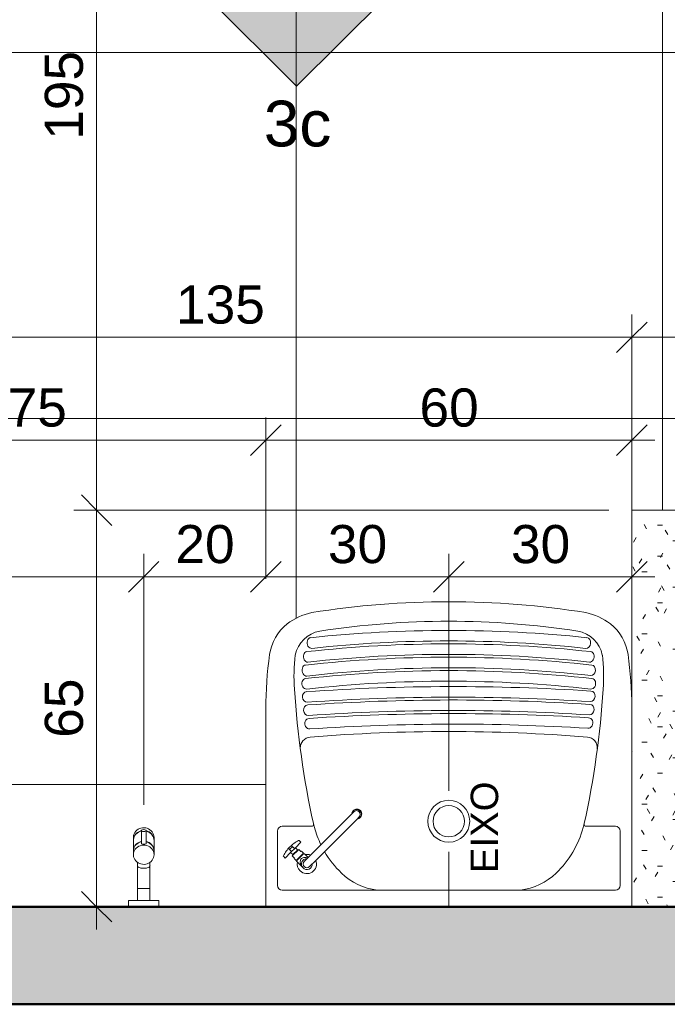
# Model space of a CAD drawing. Header units: metres. Extents: x -9 to 22, y -18.3 to 9.4.
# Tile 3 of 66: x -7.8 to -6.8, y -18.2 to -16.6. Entities that reach past the tile are written whole.
import ezdxf

# ---------------------------------------------------------------- set-up
doc = ezdxf.new("R2010")
doc.units = ezdxf.units.M
doc.linetypes.add('Projeção', pattern=[0.003969, 0.002381, -0.001587])
for name, color, linetype, lineweight in [('A-ANNO-DIMS', 7, 'Continuous', 9), ('A-ANNO-DIMS-25', 7, 'Continuous', 9), ('A-FLOR-OVHD', 7, 'Projeção', 5), ('A-FLOR-PATT', 7, 'Continuous', 5), ('A-WALL-PATT', 7, 'Continuous', 5), ('G-ANNO-SYMB', 7, 'Continuous', 9), ('G-ANNO-TEXT', 7, 'Continuous', 9), ('I-WALL', 7, 'Continuous', 5), ('P-SANR-FIXT', 7, 'Continuous', 5), ('Q-CASE', 7, 'Continuous', 5)]:
    doc.layers.add(name, color=color, linetype=linetype, lineweight=lineweight)
doc.styles.add('Arial_1', font='arial.ttf', dxfattribs={"height": 0.075})
doc.styles.add('Arial_2', font='arial.ttf', dxfattribs={"height": 0.0625})
doc.styles.add('Arial_4', font='arial.ttf', dxfattribs={"height": 0.045})
doc.dimstyles.new('Com_linha__ref__contínua__-_Cor_Vermelha_Arial_2_5mm', dxfattribs={"dimscale": 0.3048, "dimtxt": 0.063766, "dimasz": 0.164042, "dimexe": 0.123031, "dimexo": 0.123031, "dimgap": 0.012303, "dimtad": 1, "dimdec": 1, "dimlfac": 100, "dimrnd": 0.1, "dimdsep": 46, "dimtxsty": 'Arial_2', "dimblk1": 'OBLIQUE', "dimblk2": 'OBLIQUE', "dimsah": 1, "dimcen": 0.09, "dimdle": 0.123031, "dimazin": 0, "dimtfac": 1, "dimtdec": 4, "dimtix": 1, "dimtmove": 0, "dimatfit": 3, "dimfxl": 1, "dimtvp": 1, "dimtolj": 1, "dimtzin": 0, "dimarcsym": 2})
doc.dimstyles.new('Com_linha__ref__contínua__-_Cor_Vermelha_Arial_2_5mm_1', dxfattribs={"dimscale": 0.3048, "dimtxt": 0.063766, "dimasz": 0.164042, "dimexe": 0.123031, "dimexo": 0.123031, "dimgap": 0.012303, "dimtad": 1, "dimdec": 1, "dimlfac": 100, "dimrnd": 0.1, "dimdsep": 46, "dimtxsty": 'Arial_2', "dimblk1": 'OBLIQUE', "dimblk2": 'OBLIQUE', "dimsah": 1, "dimcen": 0.09, "dimdle": 0.123031, "dimazin": 0, "dimtfac": 1, "dimtdec": 4, "dimtix": 1, "dimtmove": 2, "dimatfit": 3, "dimfxl": 1, "dimtvp": 1, "dimtolj": 1, "dimtzin": 0, "dimarcsym": 2})

# ---------------------------------------------------------------- blocks, each defined once
blk = doc.blocks.new('TAMPO DO ABRIGO GLP EM GRANITO CINZA ANDORINHA - TAMPO DO ABRIGO GLP EM GRANITO CINZA ANDORINHA-1861549-ELEV_3')
at = {"layer": 'Q-CASE', "true_color": 0xa7a7a7}
h = blk.add_hatch(dxfattribs=at)
h.set_pattern_fill('FP_2', color=253, style=0, pattern_type=2)
h.set_pattern_definition([(0, (0, 0), (0.1016, 0.0254), [0.00838, -0.06782, 0.00838, -0.06782, -0.4064]), (0, (0, 0), (0.1016, 0.0254), [-0.1524, 0.00838, -0.14402, 0.00838, -0.06782, -0.1778]), (0, (0, 0), (0.1016, 0.0254), [-0.381, 0.00838, -0.04242, 0.00838, -0.11862]), (120, (0.0381, 0.0127), (-0.072797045, 0.07528818), [0.00838, -0.06782, 0.00838, -0.06782, -0.4064]), (120, (0.0381, 0.0127), (-0.072797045, 0.07528818), [-0.1524, 0.00838, -0.14402, 0.00838, -0.06782, -0.1778]), (120, (0.0381, 0.0127), (-0.072797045, 0.07528818), [-0.381, 0.00838, -0.04242, 0.00838, -0.11862]), (240, (0.0508, 0.0635), (-0.028802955, -0.10068818), [0.00838, -0.06782, 0.00838, -0.06782, -0.4064]), (240, (0.0508, 0.0635), (-0.028802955, -0.10068818), [-0.1524, 0.00838, -0.14402, 0.00838, -0.06782, -0.1778]), (240, (0.0508, 0.0635), (-0.028802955, -0.10068818), [-0.381, 0.00838, -0.04242, 0.00838, -0.11862])])
h.paths.add_polyline_path([(-6.627, -18.075), (-6.1736, -18.075), (-6.1736, -17.875), (-6.2136, -17.875), (-6.2136, -17.425), (-6.8237, -17.425), (-6.8237, -18.075)])
at = {"layer": 'Q-CASE'}
for p, q in [((-6.2136, -17.425), (-6.8237, -17.425)), ((-6.8237, -17.425), (-6.8237, -18.075))]:
    blk.add_line(p, q, dxfattribs=at)
blk = doc.blocks.new('TORNEIRA ESFÉRICA PARA MÁQUINA DE LAVAR ROUPA - 1153_C_LNK_Cromado-1957128-ELEV_3')
at = {"layer": 'P-SANR-FIXT'}
for p, q in [((-7.6349, -17.9496), (-7.6367, -17.9514)), ((-7.6329, -17.9481), (-7.6349, -17.9496)), ((-7.6306, -17.947), (-7.6329, -17.9481)), ((-7.6281, -17.9462), (-7.6306, -17.947)), ((-7.6256, -17.9457), (-7.6281, -17.9462)), ((-7.623, -17.9456), (-7.6256, -17.9457)), ((-7.6204, -17.9459), (-7.623, -17.9456)), ((-7.6179, -17.9465), (-7.6204, -17.9459)), ((-7.6155, -17.9475), (-7.6179, -17.9465)), ((-7.6133, -17.9488), (-7.6155, -17.9475)), ((-7.6113, -17.9504), (-7.6133, -17.9488)), ((-7.6405, -17.9602), (-7.6406, -17.9614)), ((-7.6406, -17.9614), (-7.6406, -17.966)), ((-7.6406, -17.966), (-7.6404, -17.9636)), ((-7.6405, -17.9648), (-7.6406, -17.9665)), ((-7.6402, -17.9578), (-7.6405, -17.9602)), ((-7.64, -17.9625), (-7.6405, -17.9648)), ((-7.6404, -17.9636), (-7.6398, -17.9613)), ((-7.6394, -17.9555), (-7.6402, -17.9578)), ((-7.6391, -17.9602), (-7.64, -17.9625)), ((-7.6398, -17.9613), (-7.6388, -17.959)), ((-7.6382, -17.9533), (-7.6394, -17.9555)), ((-7.6379, -17.958), (-7.6391, -17.9602)), ((-7.6388, -17.959), (-7.6375, -17.957)), ((-7.6367, -17.9514), (-7.6382, -17.9533)), ((-7.6363, -17.9561), (-7.6379, -17.958)), ((-7.6375, -17.957), (-7.6358, -17.9551)), ((-7.6345, -17.9544), (-7.6363, -17.9561)), ((-7.6358, -17.9551), (-7.6339, -17.9535)), ((-7.6323, -17.953), (-7.6345, -17.9544)), ((-7.6339, -17.9535), (-7.6317, -17.9522)), ((-7.63, -17.9519), (-7.6323, -17.953)), ((-7.6317, -17.9522), (-7.6293, -17.9512)), ((-7.6275, -17.9512), (-7.63, -17.9519)), ((-7.6293, -17.9512), (-7.6275, -17.9507)), ((-7.6275, -17.9504), (-7.6275, -17.9715)), ((-7.6196, -17.9715), (-7.6196, -17.9501)), ((-7.6196, -17.9507), (-7.6172, -17.9514)), ((-7.6179, -17.9517), (-7.6196, -17.9512)), ((-7.6155, -17.9527), (-7.6179, -17.9517)), ((-7.6172, -17.9514), (-7.6148, -17.9525)), ((-7.6133, -17.954), (-7.6155, -17.9527)), ((-7.6148, -17.9525), (-7.6127, -17.9539)), ((-7.6113, -17.9556), (-7.6133, -17.954)), ((-7.6127, -17.9539), (-7.6108, -17.9556)), ((-7.6097, -17.9523), (-7.6113, -17.9504)), ((-7.6097, -17.9575), (-7.6113, -17.9556)), ((-7.6108, -17.9556), (-7.6093, -17.9575)), ((-7.6084, -17.9544), (-7.6097, -17.9523)), ((-7.6084, -17.9595), (-7.6097, -17.9575)), ((-7.6093, -17.9575), (-7.608, -17.9597)), ((-7.6074, -17.9566), (-7.6084, -17.9544)), ((-7.6074, -17.9618), (-7.6084, -17.9595)), ((-7.608, -17.9597), (-7.6072, -17.962)), ((-7.6068, -17.959), (-7.6074, -17.9566)), ((-7.6068, -17.9641), (-7.6074, -17.9618)), ((-7.6072, -17.962), (-7.6067, -17.9643)), ((-7.6066, -17.9614), (-7.6068, -17.959)), ((-7.6066, -17.9665), (-7.6068, -17.9641)), ((-7.6067, -17.9643), (-7.6066, -17.966)), ((-7.6066, -17.966), (-7.6066, -17.9614)), ((-7.6406, -17.9665), (-7.6406, -17.9835)), ((-7.6406, -17.9835), (-7.6404, -17.9811)), ((-7.6405, -17.9821), (-7.6406, -17.9838)), ((-7.64, -17.9798), (-7.6405, -17.9821)), ((-7.6404, -17.9811), (-7.6398, -17.9787)), ((-7.6391, -17.9775), (-7.64, -17.9798)), ((-7.6398, -17.9787), (-7.6388, -17.9765)), ((-7.6379, -17.9753), (-7.6391, -17.9775)), ((-7.6388, -17.9765), (-7.6375, -17.9744)), ((-7.6375, -17.9807), (-7.6388, -17.9828)), ((-7.6363, -17.9734), (-7.6379, -17.9753)), ((-7.6375, -17.9744), (-7.6358, -17.9725)), ((-7.6358, -17.9789), (-7.6375, -17.9807)), ((-7.6345, -17.9717), (-7.6363, -17.9734)), ((-7.6358, -17.9725), (-7.6339, -17.9709)), ((-7.6339, -17.9773), (-7.6358, -17.9789)), ((-7.6323, -17.9703), (-7.6345, -17.9717)), ((-7.6339, -17.9709), (-7.6317, -17.9696)), ((-7.6317, -17.976), (-7.6339, -17.9773)), ((-7.63, -17.9693), (-7.6323, -17.9703)), ((-7.6317, -17.9696), (-7.6293, -17.9686)), ((-7.6293, -17.975), (-7.6317, -17.976)), ((-7.6275, -17.9685), (-7.63, -17.9693)), ((-7.6293, -17.9686), (-7.6275, -17.9681)), ((-7.6268, -17.9743), (-7.6293, -17.975)), ((-7.6236, -17.9741), (-7.6268, -17.9743)), ((-7.621, -17.9742), (-7.6236, -17.9741)), ((-7.6185, -17.9748), (-7.621, -17.9742)), ((-7.6196, -17.9681), (-7.6172, -17.9689)), ((-7.6179, -17.969), (-7.6196, -17.9685)), ((-7.616, -17.9757), (-7.6185, -17.9748)), ((-7.6155, -17.97), (-7.6179, -17.969)), ((-7.6172, -17.9689), (-7.6148, -17.97)), ((-7.6138, -17.9769), (-7.616, -17.9757)), ((-7.6133, -17.9713), (-7.6155, -17.97)), ((-7.6148, -17.97), (-7.6127, -17.9714)), ((-7.6118, -17.9785), (-7.6138, -17.9769)), ((-7.6113, -17.9729), (-7.6133, -17.9713)), ((-7.6127, -17.9714), (-7.6108, -17.973)), ((-7.6101, -17.9803), (-7.6118, -17.9785)), ((-7.6097, -17.9748), (-7.6113, -17.9729)), ((-7.6108, -17.973), (-7.6093, -17.975)), ((-7.6086, -17.9823), (-7.6101, -17.9803)), ((-7.6084, -17.9768), (-7.6097, -17.9748)), ((-7.6093, -17.975), (-7.608, -17.9771)), ((-7.6074, -17.9791), (-7.6084, -17.9768)), ((-7.608, -17.9771), (-7.6072, -17.9794)), ((-7.6068, -17.9814), (-7.6074, -17.9791)), ((-7.6072, -17.9794), (-7.6067, -17.9818)), ((-7.6066, -17.9838), (-7.6068, -17.9814)), ((-7.6067, -17.9818), (-7.6066, -17.9835)), ((-7.6066, -17.9835), (-7.6066, -17.9665)), ((-7.6406, -17.9838), (-7.6406, -17.9898)), ((-7.6404, -17.9874), (-7.6406, -17.9898)), ((-7.6406, -17.9898), (-7.6405, -17.991)), ((-7.6405, -17.991), (-7.6402, -17.9934)), ((-7.6398, -17.9851), (-7.6404, -17.9874)), ((-7.6402, -17.9934), (-7.6394, -17.9957)), ((-7.6388, -17.9828), (-7.6398, -17.9851)), ((-7.6394, -17.9957), (-7.6382, -17.9978)), ((-7.6382, -17.9978), (-7.6367, -17.9998)), ((-7.6097, -17.9989), (-7.6084, -17.9968)), ((-7.6076, -17.9845), (-7.6086, -17.9823)), ((-7.6084, -17.9968), (-7.6074, -17.9946)), ((-7.6069, -17.9868), (-7.6076, -17.9845)), ((-7.6074, -17.9946), (-7.6068, -17.9922)), ((-7.6066, -17.9892), (-7.6069, -17.9868)), ((-7.6068, -17.9922), (-7.6066, -17.9898)), ((-7.6066, -17.9898), (-7.6066, -17.9838)), ((-7.6367, -17.9998), (-7.6349, -18.0016)), ((-7.6349, -18.0016), (-7.6329, -18.003)), ((-7.6339, -18.0024), (-7.6339, -18.0082)), ((-7.6339, -18.0082), (-7.6339, -18.045)), ((-7.6329, -18.003), (-7.6306, -18.0042)), ((-7.6306, -18.0042), (-7.6281, -18.005)), ((-7.6281, -18.005), (-7.6256, -18.0055)), ((-7.6256, -18.0055), (-7.623, -18.0056)), ((-7.623, -18.0056), (-7.6204, -18.0053)), ((-7.6204, -18.0053), (-7.6179, -18.0047)), ((-7.6179, -18.0047), (-7.6155, -18.0037)), ((-7.6155, -18.0037), (-7.6133, -18.0024)), ((-7.6133, -18.0024), (-7.6113, -18.0008)), ((-7.6133, -18.0082), (-7.6133, -18.0024)), ((-7.6133, -18.045), (-7.6133, -18.0082)), ((-7.6113, -18.0008), (-7.6097, -17.9989)), ((-7.6339, -18.045), (-7.6236, -18.045)), ((-7.6339, -18.045), (-7.6339, -18.065)), ((-7.6236, -18.045), (-7.6133, -18.045)), ((-7.6133, -18.045), (-7.6133, -18.065)), ((-7.6486, -18.065), (-7.6486, -18.075)), ((-7.5986, -18.065), (-7.6486, -18.065)), ((-7.5986, -18.075), (-7.5986, -18.065))]:
    blk.add_line(p, q, dxfattribs=at)
for centre, radius, start, end in [((-7.6268, -17.9715), 0.00069, 180, 270), ((-7.6236, -17.9575), 0.015, 257.45, 282.55), ((-7.6203, -17.9715), 0.000686, 270, 0), ((-7.6319, -18.008), 0.00201, 184.3552, 225.6448), ((-7.6296, -18.0057), 0.00531, 225.6448, 244.3552), ((-7.6279, -18.0033), 0.00815, 240.9626, 259.0374), ((-7.6259, -17.9996), 0.0123, 253.2912, 264.7836), ((-7.6236, -17.9866), 0.0254, 262.215, 277.785), ((-7.6213, -17.9996), 0.0123, 275.2164, 286.7088), ((-7.6193, -18.0033), 0.00815, 280.9626, 299.0374), ((-7.6176, -18.0057), 0.00531, 295.6448, 314.3552), ((-7.6153, -18.008), 0.00201, 314.3552, 355.6448)]:
    blk.add_arc(centre, radius, start, end, dxfattribs=at)
for major_axis, ratio in [((-0.00397, 0), 0.372577), ((0.00397, 0), 0.372557)]:
    blk.add_ellipse((-7.6236, -17.9502), major_axis=major_axis, ratio=ratio, start_param=4.712389, end_param=7.853982, dxfattribs=at)
blk = doc.blocks.new('TORNEIRA DE MESA_ BICA MÓVEL_ BICA ALTA - 1167_C34_Cromado CR10-2217854-ELEV_3')
at = {"layer": 'P-SANR-FIXT'}
for p, q in [((0.0362, -0.0918), (0.0321, -0.0918)), ((0.0321, -0.0918), (0.0321, -0.1045)), ((-0.0061, -0.1245), (-0.0061, -0.11)), ((0.0016, -0.1012), (0.0131, -0.1012)), ((0.0061, -0.1245), (0.0061, -0.11)), ((0.0156, -0.1012), (0.0131, -0.1012)), ((0.0156, -0.1023), (0.0156, -0.1012)), ((0.0164, -0.1023), (0.0156, -0.1023)), ((0.0156, -0.1023), (0.0156, -0.1177)), ((0.0212, -0.1014), (0.0164, -0.1014)), ((0.0164, -0.1014), (0.0164, -0.1023)), ((0.0164, -0.1177), (0.0164, -0.1023)), ((0.0212, -0.1025), (0.0212, -0.1014)), ((0.0264, -0.1025), (0.0212, -0.1025)), ((0.0264, -0.1056), (0.0264, -0.1025)), ((0.0272, -0.1056), (0.0264, -0.1056)), ((0.0264, -0.1056), (0.0264, -0.1144)), ((0.0321, -0.1045), (0.0272, -0.1046)), ((0.0272, -0.1046), (0.0272, -0.1056)), ((0.0272, -0.1144), (0.0272, -0.1056)), ((0.0321, -0.1045), (0.0321, -0.1155)), ((0.0393, -0.1065), (0.0321, -0.1065)), ((-0.0061, -0.1245), (-0.0061, -0.2204)), ((0.0131, -0.1188), (0.0061, -0.1188)), ((0.0061, -0.2204), (0.0061, -0.1245)), ((0.0131, -0.1188), (0.0156, -0.1188)), ((0.0156, -0.1188), (0.0156, -0.1177)), ((0.0156, -0.1177), (0.0164, -0.1177)), ((0.0164, -0.1177), (0.0164, -0.1186)), ((0.0164, -0.1186), (0.0212, -0.1186)), ((0.0212, -0.1186), (0.0212, -0.1175)), ((0.0212, -0.1175), (0.0264, -0.1175)), ((0.0264, -0.1175), (0.0264, -0.1144)), ((0.0264, -0.1144), (0.0272, -0.1144)), ((0.0272, -0.1144), (0.0272, -0.1154)), ((0.0272, -0.1154), (0.0321, -0.1155)), ((0.0395, -0.1135), (0.0321, -0.1135)), ((0.0321, -0.1155), (0.0321, -0.1283)), ((0.0321, -0.1283), (0.0362, -0.1283)), ((-0.0061, -0.2204), (-0.0061, -0.2251)), ((0.0061, -0.2204), (0.0061, -0.2251))]:
    blk.add_line(p, q, dxfattribs=at)
for centre, radius, start, end in [((0, -0.11), 0.0158, 90, 247.169), ((0, -0.11), 0.0158, 33.7501, 90), ((0.0362, -0.0925), 0.000702, 17.5666, 90), ((-0.0193, -0.11), 0.0588, 360, 17.5666), ((0, -0.11), 0.00894, 313.2171, 226.7829), ((0, -0.11), 0.00612, 0, 180), ((-0.0003, -0.1204), 0.0193, 70.6394, 84.83), ((0.0013, -0.1137), 0.0125, 42.7237, 67.2763), ((0.0043, -0.1093), 0.00827, 316.6245, 355.3755), ((0.0049, -0.1104), 0.00765, 3.2763, 42.7237), ((-0.0193, -0.11), 0.0561, 356.4132, 3.5868), ((-0.0193, -0.11), 0.0588, 342.4334, 360), ((0.0024, -0.1076), 0.0108, 290.089, 316.6245), ((0, -0.11), 0.0158, 292.831, 326.2499), ((0.0362, -0.1275), 0.000702, 270, 342.4334), ((0.0026, -0.2262), 0.0105, 146.3261, 180), ((0, -0.2252), 0.00788, 151.5421, 28.4579), ((0, -0.2251), 0.00612, 180, 360), ((-0.0026, -0.2262), 0.0105, 0.0199, 33.6739), ((0, -0.2262), 0.00788, 180, 0.0265)]:
    blk.add_arc(centre, radius, start, end, dxfattribs=at)
blk = doc.blocks.new('TANQUE EM MÁRMORE SINTÉTICO 34L E 1 BATEDOR - TQ_03_Branco Gelo GE17-2860659-ELEV_3')
at = {"layer": 'P-SANR-FIXT'}
for p, q in [((-7.4236, -17.7504), (-7.4236, -18.075)), ((-7.3966, -17.9432), (-7.3482, -17.9432)), ((-7.3456, -17.9384), (-7.3436, -17.9453)), ((-6.9016, -17.9384), (-6.9036, -17.9453)), ((-6.8506, -17.9432), (-6.8989, -17.9432)), ((-7.4044, -18.0401), (-7.4044, -17.951)), ((-6.8428, -18.0401), (-6.8428, -17.951)), ((-7.1405, -18.048), (-7.3966, -18.048)), ((-7.1405, -18.048), (-6.8506, -18.048))]:
    blk.add_line(p, q, dxfattribs=at)
for radius in [0.0343, 0.0258]:
    blk.add_circle((-7.1236, -17.9349), radius, dxfattribs=at)
for centre, radius, start, end in [((-7.1236, -19.0082), 1.4331, 80.9799, 99.0201), ((-7.327, -17.6908), 0.1003, 102.2355, 127.7645), ((-6.9202, -17.6908), 0.1003, 52.2355, 77.7645), ((-7.1236, -18.9971), 1.3901, 81.2492, 98.7508), ((-7.3416, -17.6719), 0.0764, 127.7645, 172.2355), ((-7.3263, -17.6724), 0.0499, 100.1279, 168.6267), ((-7.1236, -19.7863), 2.1642, 83.9937, 96.0051), ((-6.9209, -17.6724), 0.0499, 11.3733, 79.8721), ((-6.9055, -17.6719), 0.0764, 7.7645, 52.2355), ((-7.1236, -19.701), 2.0617, 83.7479, 96.2521), ((-7.1236, -19.7654), 2.1213, 83.7059, 96.2999), ((-6.7459, -17.7532), 0.6777, 172.2355, 179.7645), ((-7.0668, -17.6979), 0.3105, 173.4502, 183.7403), ((-7.1237, -19.8161), 2.1501, 83.7332, 96.2637), ((-7.1236, -19.7629), 2.1016, 83.6986, 96.3072), ((-7.1804, -17.6979), 0.3105, 356.2597, 6.5498), ((-7.5013, -17.7532), 0.6777, 0.4643, 7.7645), ((-7.1236, -19.8196), 2.1316, 83.6808, 96.3192), ((-7.1193, -19.7374), 2.0541, 83.6171, 96.6244), ((-7.1236, -19.8162), 2.1109, 83.6707, 96.3293), ((-5.8849, -17.6207), 1.4948, 183.7403, 192.2731), ((-7.1163, -21.1935), 3.4793, 86.281, 93.9619), ((-8.3622, -17.6207), 1.4948, 347.7269, 356.2597), ((-7.1163, -21.1985), 3.467, 86.2867, 93.9565), ((-7.1165, -21.1882), 3.4521, 86.2745, 93.9592), ((-7.1165, -21.2063), 3.4529, 86.2948, 93.9392), ((-7.1151, -21.311), 3.5526, 86.4408, 93.832), ((-7.1151, -21.3106), 3.5349, 86.4404, 93.8326), ((-7.1236, -20.6163), 2.8285, 85.3897, 94.6103), ((-7.3495, -17.8145), 0.0175, 94.6103, 182.4678), ((-6.8976, -17.8144), 0.0175, 353.7103, 85.3897), ((-7.3966, -17.951), 0.00783, 90, 180), ((-7.3482, -17.9403), 0.00296, 270, 10), ((-7.1893, -17.9044), 0.1596, 194.8299, 205.6093), ((-7.0578, -17.9044), 0.1596, 313.6719, 345.1701), ((-6.8989, -17.9403), 0.00296, 170, 270), ((-6.8506, -17.951), 0.00783, 0, 90), ((-7.1893, -17.9044), 0.1596, 210.1552, 226.3281), ((-7.227, -17.9439), 0.105, 226.3281, 262.3281), ((-7.0202, -17.9439), 0.105, 277.6719, 313.6719), ((-7.3966, -18.0401), 0.00783, 180, 270), ((-6.8506, -18.0401), 0.00783, 270, 0)]:
    blk.add_arc(centre, radius, start, end, dxfattribs=at)
for centre, major_axis, ratio, start_param, end_param in [((-7.3491, -17.6427), (-0.00097, 0.00883), 0.750062, 6.276734, 9.424778), ((-6.8981, -17.6427), (0.00097, 0.00883), 0.783449, 3.141593, 6.283185), ((-7.3554, -17.6654), (-0.00095, 0.00859), 0.741965, 6.28309, 9.424778), ((-6.892, -17.6654), (0.00095, 0.00859), 0.767158, 3.141593, 6.283282), ((-7.3573, -17.6879), (-0.001, 0.00909), 0.728793, 0, 3.150789), ((-6.8899, -17.6874), (0.00096, 0.00859), 0.767499, 3.141593, 6.283185), ((-7.3573, -17.7096), (-0.00095, 0.00859), 0.827595, 6.28304, 9.424778), ((-6.8899, -17.7096), (0.00095, 0.00859), 0.807213, 3.141593, 6.283327), ((-7.3561, -17.7311), (-0.0006, 0.00862), 0.855959, 0.00008, 3.141593), ((-6.8912, -17.7301), (0.00056, 0.00862), 0.861674, 3.141593, 6.2831), ((-7.3543, -17.7529), (-0.00059, 0.00862), 0.852872, 0.000298, 3.141593), ((-6.8928, -17.752), (0.00056, 0.00862), 0.850353, 3.141593, 6.282885), ((-7.3519, -17.775), (-0.00058, 0.00862), 0.893867, 6.283177, 9.424778), ((-6.8951, -17.7739), (0.00054, 0.00862), 0.881661, 3.141593, 6.283191)]:
    blk.add_ellipse(centre, major_axis=major_axis, ratio=ratio, start_param=start_param, end_param=end_param, dxfattribs=at)
blk = doc.blocks.new('DIMBLOCK13-ELEV_3')
at = {"layer": 'A-ANNO-DIMS-25', "color": 242, "true_color": 0xbd2b2e, "transparency": 16777216}
for p, q in [((-8.1736, -17.5342), (-8.1736, -17.4967)), ((-7.6236, -17.5342), (-7.6236, -17.4967)), ((-8.1736, -17.5342), (-8.1486, -17.5092)), ((-7.6236, -17.5342), (-7.5986, -17.5092)), ((-8.2111, -17.5342), (-7.5861, -17.5342)), ((-8.1736, -17.5342), (-8.1986, -17.5592)), ((-8.1736, -17.5342), (-8.1736, -17.5363)), ((-7.6236, -17.5342), (-7.6486, -17.5592)), ((-7.6236, -17.5342), (-7.6236, -17.9081))]:
    blk.add_line(p, q, dxfattribs=at)
at = {"layer": 'A-ANNO-DIMS-25', "color": 0, "transparency": 16777216, "insert": (-7.9467, -17.4493), "char_height": 0.0625, "width": 0.115368, "attachment_point": 1, "line_spacing_factor": 0.941778, "style": 'Arial_2'}
blk.add_mtext('55', dxfattribs=at)
blk = doc.blocks.new('_Oblique')
at = {"color": 0, "linetype": 'ByBlock', "lineweight": -2}
blk.add_line((-0.5, -0.5), (0.5, 0.5), dxfattribs=at)
blk = doc.blocks.new('DIMBLOCK14-ELEV_3')
at = {"layer": 'A-ANNO-DIMS-25', "color": 242, "true_color": 0xbd2b2e, "transparency": 16777216}
for p, q in [((-8.1736, -17.1415), (-8.1736, -17.104)), ((-6.8237, -17.1415), (-6.8237, -17.104)), ((-8.1736, -17.1415), (-8.1486, -17.1165)), ((-6.8237, -17.1415), (-6.7987, -17.1165)), ((-8.2111, -17.1415), (-6.8237, -17.1415)), ((-8.1736, -17.1415), (-8.1986, -17.1665)), ((-8.1736, -17.1415), (-8.1736, -17.4299)), ((-6.8237, -17.1415), (-6.8487, -17.1665)), ((-6.8237, -17.1415), (-6.8237, -17.3875))]:
    blk.add_line(p, q, dxfattribs=at)
at = {"layer": 'A-ANNO-DIMS-25', "color": 0, "transparency": 16777216, "insert": (-7.5707, -17.0566), "char_height": 0.0625, "width": 0.173052, "attachment_point": 1, "line_spacing_factor": 0.941778, "style": 'Arial_2'}
blk.add_mtext('135', dxfattribs=at)
blk = doc.blocks.new('DIMBLOCK15-ELEV_3')
at = {"layer": 'A-ANNO-DIMS-25', "color": 242, "true_color": 0xbd2b2e, "transparency": 16777216}
for p, q in [((-6.8237, -17.1415), (-6.8237, -17.104)), ((-6.1736, -17.1415), (-6.1736, -17.104)), ((-6.8237, -17.1415), (-6.7987, -17.1165)), ((-6.1736, -17.1415), (-6.1486, -17.1165)), ((-6.8237, -17.1415), (-6.8487, -17.1665)), ((-6.8237, -17.1415), (-6.1361, -17.1415)), ((-6.8237, -17.1415), (-6.8237, -17.3875)), ((-6.1736, -17.1415), (-6.1986, -17.1665)), ((-6.1736, -17.1415), (-6.1736, -17.9349))]:
    blk.add_line(p, q, dxfattribs=at)
at = {"layer": 'A-ANNO-DIMS-25', "color": 0, "transparency": 16777216, "insert": (-6.5467, -17.0566), "char_height": 0.0625, "width": 0.115368, "attachment_point": 1, "line_spacing_factor": 0.941778, "style": 'Arial_2'}
blk.add_mtext('65', dxfattribs=at)
blk = doc.blocks.new('DIMBLOCK16-ELEV_3')
at = {"layer": 'A-ANNO-DIMS-25', "color": 242, "true_color": 0xbd2b2e, "transparency": 16777216}
for p, q in [((-7.7008, -15.4375), (-7.7008, -17.425)), ((-7.7008, -15.475), (-7.7258, -15.45)), ((-7.7008, -15.475), (-7.703, -15.475)), ((-7.7008, -15.475), (-7.6758, -15.5)), ((-7.7008, -15.475), (-7.6633, -15.475)), ((-7.7008, -17.425), (-7.7258, -17.4)), ((-7.7008, -17.425), (-7.7383, -17.425)), ((-7.7008, -17.425), (-7.6758, -17.45)), ((-7.7008, -17.425), (-6.8612, -17.425))]:
    blk.add_line(p, q, dxfattribs=at)
at = {"layer": 'A-ANNO-DIMS-25', "color": 0, "transparency": 16777216, "insert": (-7.7857, -16.8177), "char_height": 0.0625, "width": 0.173052, "attachment_point": 1, "rotation": 90, "line_spacing_factor": 0.941778, "style": 'Arial_2'}
blk.add_mtext('195', dxfattribs=at)
blk = doc.blocks.new('DIMBLOCK17-ELEV_3')
at = {"layer": 'A-ANNO-DIMS-25', "color": 242, "true_color": 0xbd2b2e, "transparency": 16777216}
for p, q in [((-7.7008, -17.425), (-7.7258, -17.4)), ((-7.7008, -17.425), (-7.7383, -17.425)), ((-7.7008, -17.425), (-7.7008, -18.1125)), ((-7.7008, -17.425), (-7.6758, -17.45)), ((-7.7008, -17.425), (-6.8612, -17.425)), ((-7.7008, -18.075), (-7.7258, -18.05)), ((-7.7008, -18.075), (-7.703, -18.075)), ((-7.7008, -18.075), (-7.6758, -18.1)), ((-7.7008, -18.075), (-7.6633, -18.075))]:
    blk.add_line(p, q, dxfattribs=at)
at = {"layer": 'A-ANNO-DIMS-25', "color": 0, "transparency": 16777216, "insert": (-7.7857, -17.7981), "char_height": 0.0625, "width": 0.115368, "attachment_point": 1, "rotation": 90, "line_spacing_factor": 0.941778, "style": 'Arial_2'}
blk.add_mtext('65', dxfattribs=at)
blk = doc.blocks.new('Elevação - Seta preenchida e nome da vista-2600370-ELEV_3')
at = {"layer": 'G-ANNO-SYMB'}
blk.add_hatch(color=256, dxfattribs=at).paths.add_polyline_path([(0.00635, 0), (-0.00635, 0), (0, 0.00635)])
for p, q in [((0, 0.00635), (-0.00635, 0)), ((0.00635, 0), (0, 0.00635)), ((-0.00635, 0), (0.00635, 0))]:
    blk.add_line(p, q, dxfattribs=at)
blk = doc.blocks.new('DIMBLOCK22-ELEV_3')
at = {"layer": 'A-ANNO-DIMS-25', "color": 242, "true_color": 0xbd2b2e, "transparency": 16777216}
for p, q in [((-7.6236, -17.5342), (-7.6236, -17.4967)), ((-7.4236, -17.5342), (-7.4236, -17.4967)), ((-7.6236, -17.5342), (-7.5986, -17.5092)), ((-7.4236, -17.5342), (-7.3986, -17.5092)), ((-7.6611, -17.5342), (-7.4236, -17.5342)), ((-7.6236, -17.5342), (-7.6486, -17.5592)), ((-7.6236, -17.5342), (-7.6236, -17.9081)), ((-7.4236, -17.5342), (-7.4486, -17.5592)), ((-7.4236, -17.5342), (-7.4236, -17.5375))]:
    blk.add_line(p, q, dxfattribs=at)
at = {"layer": 'A-ANNO-DIMS-25', "color": 0, "transparency": 16777216, "insert": (-7.5717, -17.4493), "char_height": 0.0625, "width": 0.115368, "attachment_point": 1, "line_spacing_factor": 0.941778, "style": 'Arial_2'}
blk.add_mtext('20', dxfattribs=at)
blk = doc.blocks.new('DIMBLOCK23-ELEV_3')
at = {"layer": 'A-ANNO-DIMS-25', "color": 242, "true_color": 0xbd2b2e, "transparency": 16777216}
for p, q in [((-7.4236, -17.5342), (-7.4236, -17.4967)), ((-7.1236, -17.5342), (-7.1236, -17.4967)), ((-7.4236, -17.5342), (-7.3986, -17.5092)), ((-7.1236, -17.5342), (-7.0986, -17.5092)), ((-7.4236, -17.5342), (-7.4486, -17.5592)), ((-7.4236, -17.5342), (-7.1236, -17.5342)), ((-7.4236, -17.5342), (-7.4236, -17.5375)), ((-7.1236, -17.5342), (-7.1486, -17.5592)), ((-7.1236, -17.5342), (-7.1236, -17.815))]:
    blk.add_line(p, q, dxfattribs=at)
at = {"layer": 'A-ANNO-DIMS-25', "color": 0, "transparency": 16777216, "insert": (-7.3217, -17.4493), "char_height": 0.0625, "width": 0.115368, "attachment_point": 1, "line_spacing_factor": 0.941778, "style": 'Arial_2'}
blk.add_mtext('30', dxfattribs=at)
blk = doc.blocks.new('DIMBLOCK24-ELEV_3')
at = {"layer": 'A-ANNO-DIMS-25', "color": 242, "true_color": 0xbd2b2e, "transparency": 16777216}
for p, q in [((-7.1236, -17.5342), (-7.1236, -17.4967)), ((-6.8237, -17.5342), (-6.8237, -17.4967)), ((-7.1236, -17.5342), (-7.0986, -17.5092)), ((-6.8237, -17.5342), (-6.7987, -17.5092)), ((-7.1236, -17.5342), (-7.1486, -17.5592)), ((-7.1236, -17.5342), (-6.7862, -17.5342)), ((-7.1236, -17.5342), (-7.1236, -17.815)), ((-6.8237, -17.5342), (-6.8487, -17.5592)), ((-6.8237, -17.5342), (-6.8237, -17.5363))]:
    blk.add_line(p, q, dxfattribs=at)
at = {"layer": 'A-ANNO-DIMS-25', "color": 0, "transparency": 16777216, "insert": (-7.0217, -17.4493), "char_height": 0.0625, "width": 0.115368, "attachment_point": 1, "line_spacing_factor": 0.941778, "style": 'Arial_2'}
blk.add_mtext('30', dxfattribs=at)
blk = doc.blocks.new('DIMBLOCK25-ELEV_3')
at = {"layer": 'A-ANNO-DIMS-25', "color": 242, "true_color": 0xbd2b2e, "transparency": 16777216}
for p, q in [((-8.1736, -17.3103), (-8.1736, -17.2728)), ((-8.1736, -17.3103), (-8.1486, -17.2853)), ((-7.4236, -17.3103), (-7.4236, -17.2728)), ((-7.4236, -17.3103), (-7.3986, -17.2853)), ((-8.2111, -17.3103), (-7.4236, -17.3103)), ((-8.1736, -17.3103), (-8.1986, -17.3353)), ((-8.1736, -17.3103), (-8.1736, -17.3124)), ((-7.4236, -17.3103), (-7.4486, -17.3353)), ((-7.4236, -17.3103), (-7.4236, -17.5375))]:
    blk.add_line(p, q, dxfattribs=at)
at = {"layer": 'A-ANNO-DIMS-25', "color": 0, "transparency": 16777216, "insert": (-7.8467, -17.2254), "char_height": 0.0625, "width": 0.115368, "attachment_point": 1, "line_spacing_factor": 0.941778, "style": 'Arial_2'}
blk.add_mtext('75', dxfattribs=at)
blk = doc.blocks.new('DIMBLOCK26-ELEV_3')
at = {"layer": 'A-ANNO-DIMS-25', "color": 242, "true_color": 0xbd2b2e, "transparency": 16777216}
for p, q in [((-7.4236, -17.3103), (-7.4236, -17.2728)), ((-7.4236, -17.3103), (-7.3986, -17.2853)), ((-6.8237, -17.3103), (-6.8237, -17.2728)), ((-6.8237, -17.3103), (-6.7987, -17.2853)), ((-7.4236, -17.3103), (-7.4486, -17.3353)), ((-7.4236, -17.3103), (-6.7862, -17.3103)), ((-7.4236, -17.3103), (-7.4236, -17.5375)), ((-6.8237, -17.3103), (-6.8487, -17.3353)), ((-6.8237, -17.3103), (-6.8237, -17.7058))]:
    blk.add_line(p, q, dxfattribs=at)
at = {"layer": 'A-ANNO-DIMS-25', "color": 0, "transparency": 16777216, "insert": (-7.1717, -17.2254), "char_height": 0.0625, "width": 0.115368, "attachment_point": 1, "line_spacing_factor": 0.941778, "style": 'Arial_2'}
blk.add_mtext('60', dxfattribs=at)

msp = doc.modelspace()

# ---------------------------------------------------------------- hatches: boundary and pattern name
at = {"layer": 'A-FLOR-PATT', "true_color": 0x787878}
h = msp.add_hatch(dxfattribs=at)
h.set_pattern_fill('FP_1', color=8, style=0, pattern_type=2)
h.set_pattern_definition([(0, (-2.574, -15.475), (0, 0.6), []), (90, (-2.574, -15.475), (-0.6, 4e-17), [])])
h.paths.add_polyline_path([(-7.4236, -18.075), (-7.4236, -17.7504), (-7.4219, -17.7059), (-7.4174, -17.6616), (-7.4122, -17.6426), (-7.4024, -17.6255), (-7.3885, -17.6115), (-7.3694, -17.5999), (-7.3483, -17.5928), (-7.2363, -17.5795), (-7.1236, -17.575), (-7.0109, -17.5795), (-6.8989, -17.5928), (-6.8778, -17.5999), (-6.8587, -17.6115), (-6.8448, -17.6255), (-6.835, -17.6426), (-6.8298, -17.6616), (-6.8252, -17.7059), (-6.8237, -17.7477), (-6.8237, -17.425), (-6.2136, -17.425), (-6.2136, -16.675), (-6.1736, -16.675), (-6.1736, -15.475), (-8.1736, -15.475), (-8.1736, -15.525), (-8.3336, -15.525), (-8.3336, -17.275), (-8.1736, -17.275), (-8.1736, -18.075), (-7.6486, -18.075), (-7.6486, -18.065), (-7.6339, -18.065), (-7.6339, -18.0023), (-7.6349, -18.0016), (-7.6367, -17.9998), (-7.6382, -17.9978), (-7.6394, -17.9957), (-7.6402, -17.9934), (-7.6406, -17.9898), (-7.6405, -17.9602), (-7.6402, -17.9578), (-7.6394, -17.9555), (-7.6382, -17.9533), (-7.6367, -17.9514), (-7.6349, -17.9496), (-7.6329, -17.9481), (-7.6306, -17.947), (-7.6281, -17.9462), (-7.6256, -17.9457), (-7.623, -17.9456), (-7.6204, -17.9459), (-7.6179, -17.9465), (-7.6155, -17.9475), (-7.6133, -17.9488), (-7.6113, -17.9504), (-7.6097, -17.9523), (-7.6084, -17.9544), (-7.6074, -17.9566), (-7.6068, -17.959), (-7.6066, -17.9614), (-7.6068, -17.9922), (-7.6074, -17.9946), (-7.6084, -17.9968), (-7.6097, -17.9989), (-7.6113, -18.0008), (-7.6133, -18.0024), (-7.6133, -18.065), (-7.5986, -18.065), (-7.5986, -18.075), (-7.5488, -18.075)])
at = {"layer": 'A-WALL-PATT', "true_color": 0x808080}
h = msp.add_hatch(color=8, dxfattribs=at)
h.paths.add_polyline_path([(-6.0936, -18.235), (-6.0936, -18.225), (-6.3237, -18.225), (-6.3237, -18.085), (-6.0936, -18.085), (-6.0936, -18.075), (-8.3336, -18.075), (-8.3336, -18.235), (-6.3237, -18.235)])
h.paths.add_polyline_path([(-8.3236, -18.225), (-8.3236, -18.085), (-8.0236, -18.085), (-8.0236, -18.225)])

# ---------------------------------------------------------------- linework, layer by layer
at = {"layer": 'A-FLOR-OVHD'}
msp.add_line((-7.1236, -17.785), (-7.1236, -18.075), dxfattribs=at)
at = {"layer": 'I-WALL', "lineweight": 50}
for p, q in [((-6.1736, -18.075), (-8.1736, -18.075)), ((-8.3336, -18.235), (-6.0124, -18.235))]:
    msp.add_line(p, q, dxfattribs=at)

# ---------------------------------------------------------------- block references
at = {"layer": 'G-ANNO-SYMB', "extrusion": (0, 0, -1), "xscale": 24.99999999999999, "yscale": 24.99999999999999, "zscale": 24.99999999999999, "rotation": 180}
msp.add_blockref('Elevação - Seta preenchida e nome da vista-2600370-ELEV_3', (7.3731, -16.5712), dxfattribs=at)
at = {"layer": 'P-SANR-FIXT'}
for name in ['TANQUE EM MÁRMORE SINTÉTICO 34L E 1 BATEDOR - TQ_03_Branco Gelo GE17-2860659-ELEV_3', 'TORNEIRA ESFÉRICA PARA MÁQUINA DE LAVAR ROUPA - 1153_C_LNK_Cromado-1957128-ELEV_3']:
    msp.add_blockref(name, (0, 0), dxfattribs=at)
at = {"layer": 'P-SANR-FIXT', "rotation": 134.9999999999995}
msp.add_blockref('TORNEIRA DE MESA_ BICA MÓVEL_ BICA ALTA - 1167_C34_Cromado CR10-2217854-ELEV_3', (-7.434, -18.0828), dxfattribs=at)
at = {"layer": 'Q-CASE'}
msp.add_blockref('TAMPO DO ABRIGO GLP EM GRANITO CINZA ANDORINHA - TAMPO DO ABRIGO GLP EM GRANITO CINZA ANDORINHA-1861549-ELEV_3', (0, 0), dxfattribs=at)

# ---------------------------------------------------------------- texts
at = {"layer": 'G-ANNO-SYMB', "insert": (-7.4268, -16.7536), "char_height": 0.075, "width": 0.136287, "attachment_point": 1, "style": 'Arial_1'}
msp.add_mtext('3c', dxfattribs=at)
at = {"layer": 'G-ANNO-TEXT', "insert": (-7.0877, -18.02), "char_height": 0.045, "width": 0.176371, "attachment_point": 1, "rotation": 90, "style": 'Arial_4'}
msp.add_mtext('EIXO', dxfattribs=at)

# ---------------------------------------------------------------- dimensions: what is measured, and where the dimension line sits
at = {"layer": 'A-ANNO-DIMS', "color": 242, "true_color": 0xbd2b2e}
dim = msp.add_linear_dim(base=(-7.7008, -17.425), p1=(-7.6655, -15.475), p2=(-6.8237, -17.425), angle=90, dimstyle='Com_linha__ref__contínua__-_Cor_Vermelha_Arial_2_5mm_1', override={"dimpost": '<>', "dimfxl": 2.123934}, dxfattribs=at)
dim.commit()
dim.dimension.update_dxf_attribs({"geometry": 'DIMBLOCK16-ELEV_3', "text_midpoint": (-7.744, -16.7312), "dimtype": 160, "text_rotation": 90})
for base, p1, p2, override, picture, middle in [((-6.8237, -17.1415), (-8.1736, -17.3924), (-6.8237, -17.425), {"dimpost": '<>', "dimfxl": 1.350296}, 'DIMBLOCK14-ELEV_3', (-7.4986, -17.1058)), ((-6.1736, -17.1415), (-6.8237, -17.425), (-6.1736, -17.8974), {"dimpost": '<>', "dimfxl": 0.803579}, 'DIMBLOCK15-ELEV_3', (-6.4986, -17.1058)), ((-7.4236, -17.3103), (-8.1736, -17.2749), (-7.4236, -17.575), {"dimpost": '<>', "dimfxl": 0.807815}, 'DIMBLOCK25-ELEV_3', (-7.7986, -17.2748)), ((-6.8237, -17.3103), (-7.4236, -17.575), (-6.8237, -17.7433), {"dimpost": '<>', "dimfxl": 0.623037}, 'DIMBLOCK26-ELEV_3', (-7.1236, -17.2746)), ((-7.6236, -17.5342), (-8.1736, -17.4988), (-7.6236, -17.9456), {"dimpost": '<>', "dimfxl": 0.70861}, 'DIMBLOCK13-ELEV_3', (-7.8986, -17.4986)), ((-7.4236, -17.5342), (-7.6236, -17.9456), (-7.4236, -17.575), {"dimpost": '<>', "dimfxl": 0.421081}, 'DIMBLOCK22-ELEV_3', (-7.5236, -17.4985)), ((-7.1236, -17.5342), (-7.4236, -17.575), (-7.1236, -17.8525), {"dimpost": '<>', "dimfxl": 0.408609}, 'DIMBLOCK23-ELEV_3', (-7.2736, -17.4985)), ((-6.8237, -17.5342), (-7.1236, -17.8525), (-6.8237, -17.4988), {"dimpost": '<>', "dimfxl": 0.4637}, 'DIMBLOCK24-ELEV_3', (-6.9736, -17.4985))]:
    dim = msp.add_linear_dim(base=base, p1=p1, p2=p2, dimstyle='Com_linha__ref__contínua__-_Cor_Vermelha_Arial_2_5mm', override=override, dxfattribs=at)
    dim.commit()
    dim.dimension.update_dxf_attribs({"geometry": picture, "text_midpoint": middle})
dim = msp.add_linear_dim(base=(-7.7008, -18.075), p1=(-6.8237, -17.425), p2=(-7.6655, -18.075), angle=90, dimstyle='Com_linha__ref__contínua__-_Cor_Vermelha_Arial_2_5mm', override={"dimpost": '<>', "dimfxl": 1.06353}, dxfattribs=at)
dim.commit()
dim.dimension.update_dxf_attribs({"geometry": 'DIMBLOCK17-ELEV_3', "text_midpoint": (-7.7365, -17.75)})

doc.saveas('drawing.dxf')
